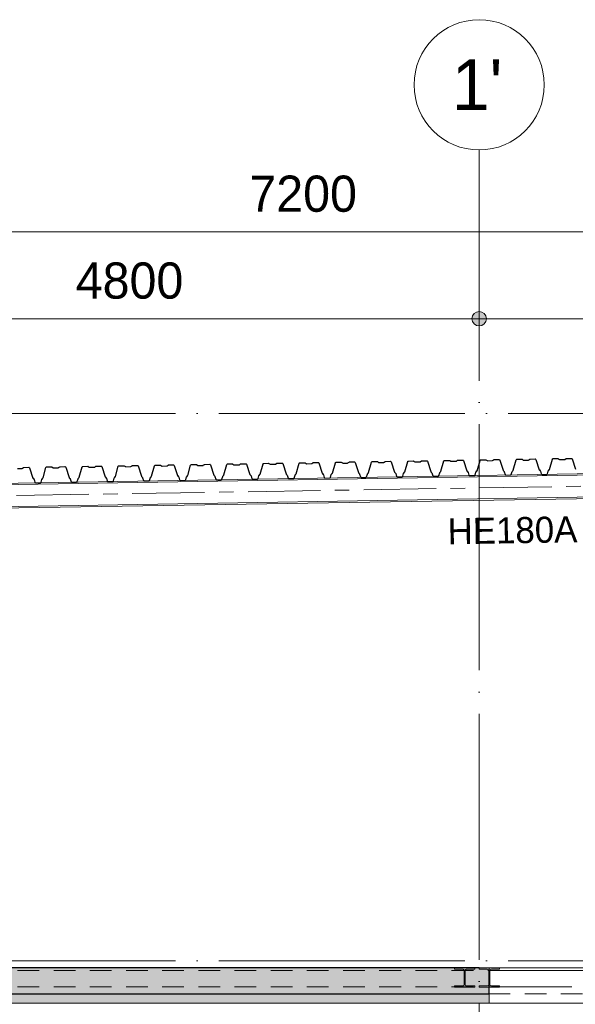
# Model space of a CAD drawing. Header units: millimetres. Extents: x 4517 to 474157, y -4632 to 9900.
# Tile 41 of 114: x 237277 to 241117, y 3099 to 9900. Entities that reach past the tile are written whole.
import ezdxf

# ---------------------------------------------------------------- set-up
doc = ezdxf.new("R2010")
doc.units = ezdxf.units.MM
for name, pattern in [('WSP_hartlijn', [800, 500, -100, 100, -100]), ('WSP_hhidden', [250, 150, -100]), ('WSP_stramienlijn', [2000, 1700, -150, 0, -150])]:
    doc.linetypes.add(name, pattern=pattern)
for name, color, linetype, lineweight in [('00_algemeen - hartlijn', 7, 'WSP_hartlijn', 13), ('00_maatvoering', 8, 'Continuous', 13), ('00_maatvoering-100', 8, 'Continuous', 13), ('07_stramien', 4, 'Continuous', 13), ('07_stramien - levels', 7, 'Continuous', 13), ('23_vloeren', 2, 'Continuous', 18), ('23_vloeren - hatch', 1, 'Continuous', 18), ('23_vloeren -cut-', 3, 'Continuous', 25), ('28_hoofddraagconstructies - kolommen en liggers', 1, 'Continuous', 13), ('28_hoofddraagconstructies - kolommen en liggers - staal', 1, 'Continuous', 13), ('28_hoofddraagconstructies - kolommen en liggers - staal -cut-', 2, 'Continuous', 13), ('28_hoofddraagconstructies - tags', 7, 'Continuous', 18)]:
    doc.layers.add(name, color=color, linetype=linetype, lineweight=lineweight)
doc.styles.add('Revittext', font='txt', dxfattribs={"height": 250})
doc.styles.add('Revittext_1', font='txt', dxfattribs={"height": 180})
doc.styles.add('Revittext_2', font='txt', dxfattribs={"height": 350})
doc.dimstyles.new('WSP_25_-_transparant', dxfattribs={"dimscale": 304.8, "dimtxt": 252.223969, "dimasz": 1.312336, "dimexe": 0.656168, "dimexo": 0.0625, "dimgap": 0.213255, "dimtad": 1, "dimdec": 0, "dimzin": 0, "dimdsep": 46, "dimtxsty": 'Revittext', "dimblk1": 'DOTSMALL', "dimblk2": 'DOTSMALL', "dimsah": 1, "dimcen": 0.09, "dimdle": 0.656168, "dimazin": 0, "dimtfac": 1, "dimtdec": 4, "dimtix": 1, "dimtmove": 0, "dimatfit": 3, "dimfxl": 0.656168, "dimfxlon": 1, "dimtvp": 1, "dimtolj": 1, "dimtzin": 0, "dimarcsym": 2})

# ---------------------------------------------------------------- blocks, each defined once
blk = doc.blocks.new('Floors 6 - Floors 6-1343422-as E')
at = {"layer": '23_vloeren - hatch', "linetype": 'WSP_hhidden', "lineweight": 13}
blk.add_hatch(color=256, dxfattribs=at).paths.add_polyline_path([(5180.5, 3107.5), (9870, 3107.5), (9870, 3170), (2780, 3170), (2780, 3107.5), (5076.6, 3107.5)])
at = {"layer": '23_vloeren'}
for p, q in [((2780, 3107.5), (2780, 3170)), ((2860, 3170), (2780, 3170)), ((9870, 3170), (9870, 3107.5)), ((9870, 3107.5), (2780, 3107.5))]:
    blk.add_line(p, q, dxfattribs=at)
blk = doc.blocks.new('28_WSP_SF_staal - HE v21-0 - HE180A-1334711-as E')
at = {"layer": '00_algemeen - hartlijn'}
blk.add_line((5003, 6586.9), (12170, 6704.8), dxfattribs=at)
blk = doc.blocks.new('28_WSP_SF_staal - HE v21-0 - HE260B S355-1384947-as E')
at = {"layer": '00_algemeen - hartlijn'}
blk.add_line((9940, 3220), (16996.8, 3220), dxfattribs=at)
at = {"layer": '28_hoofddraagconstructies - kolommen en liggers', "linetype": 'WSP_hhidden'}
blk.add_line((2860, 3220), (9940, 3220), dxfattribs=at)
blk = doc.blocks.new('Floors 4 - Floors 4-1342340-as E')
at = {"layer": '23_vloeren', "linetype": 'WSP_hhidden', "lineweight": 13}
for p, q in [((13265, 3170), (9870, 3170)), ((13265, 3170), (13265, 3131.5)), ((13265, 3131.5), (13265, 3107.5))]:
    blk.add_line(p, q, dxfattribs=at)
blk = doc.blocks.new('Grid - Stramienbol 9_0mm-3500-as E')
at = {"layer": '07_stramien'}
blk.add_circle((5000, 9450), 450, dxfattribs=at)
blk = doc.blocks.new('DIMBLOCK68-as E')
at = {"layer": '00_maatvoering-100'}
h = blk.add_hatch(color=256, dxfattribs=at)
edge = h.paths.add_edge_path()
edge.add_arc((235652.3, 8434.4), 50, 0, 360)
h = blk.add_hatch(color=256, dxfattribs=at)
edge = h.paths.add_edge_path()
edge.add_arc((242852.3, 8434.4), 50, 0, 360)
for p, q in [((235652.3, 8634.4), (235652.3, 8234.4)), ((235652.3, 8434.4), (235652.3, 8634.4)), ((242852.3, 8634.4), (242852.3, 8234.4)), ((242852.3, 8434.4), (242852.3, 8634.4)), ((235652.3, 8434.4), (242852.3, 8434.4))]:
    blk.add_line(p, q, dxfattribs=at)
for centre in [(235652.3, 8434.4), (242852.3, 8434.4)]:
    blk.add_circle(centre, 50, dxfattribs=at)
at = {"layer": '00_maatvoering-100', "color": 0, "insert": (238864.2, 8823.2), "char_height": 250, "width": 931.288, "attachment_point": 1, "line_spacing_factor": 0.931288, "style": 'Revittext'}
blk.add_mtext('7200', dxfattribs=at)
blk = doc.blocks.new('_DotSmall')
at = {"color": 0, "linetype": 'ByBlock', "const_width": 0.5}
blk.add_lwpolyline([(-0.0625, 0, 1), (0.0625, 0, 1)], format="xyb", close=True, dxfattribs=at)
blk = doc.blocks.new('DIMBLOCK79-as E')
at = {"layer": '00_maatvoering-100'}
h = blk.add_hatch(color=256, dxfattribs=at)
edge = h.paths.add_edge_path()
edge.add_arc((235652.3, 7834.4), 50, 0, 360)
h = blk.add_hatch(color=256, dxfattribs=at)
edge = h.paths.add_edge_path()
edge.add_arc((240452.3, 7834.4), 50, 0, 360)
for p, q in [((235652.3, 8034.4), (235652.3, 7634.4)), ((235652.3, 7834.4), (235652.3, 8034.4)), ((240452.3, 8034.4), (240452.3, 7634.4)), ((240452.3, 7834.4), (240452.3, 8034.4)), ((235452.3, 7834.4), (240452.3, 7834.4))]:
    blk.add_line(p, q, dxfattribs=at)
for centre in [(235652.3, 7834.4), (240452.3, 7834.4)]:
    blk.add_circle(centre, 50, dxfattribs=at)
at = {"layer": '00_maatvoering-100', "color": 0, "insert": (237664.2, 8223.2), "char_height": 250, "width": 931.288, "attachment_point": 1, "line_spacing_factor": 0.931288, "style": 'Revittext'}
blk.add_mtext('4800', dxfattribs=at)
blk = doc.blocks.new('DIMBLOCK80-as E')
at = {"layer": '00_maatvoering-100'}
h = blk.add_hatch(color=256, dxfattribs=at)
edge = h.paths.add_edge_path()
edge.add_arc((240452.3, 7834.4), 50, 0, 360)
h = blk.add_hatch(color=256, dxfattribs=at)
edge = h.paths.add_edge_path()
edge.add_arc((242852.3, 7834.4), 50, 0, 360)
for p, q in [((240452.3, 8034.4), (240452.3, 7634.4)), ((240452.3, 7834.4), (240452.3, 8034.4)), ((242852.3, 8034.4), (242852.3, 7634.4)), ((242852.3, 7834.4), (242852.3, 8034.4)), ((240452.3, 7834.4), (243052.3, 7834.4))]:
    blk.add_line(p, q, dxfattribs=at)
for centre in [(240452.3, 7834.4), (242852.3, 7834.4)]:
    blk.add_circle(centre, 50, dxfattribs=at)
at = {"layer": '00_maatvoering-100', "color": 0, "insert": (241264.2, 8223.2), "char_height": 250, "width": 931.288, "attachment_point": 1, "line_spacing_factor": 0.931288, "style": 'Revittext'}
blk.add_mtext('2400', dxfattribs=at)

msp = doc.modelspace()

# ---------------------------------------------------------------- hatches: boundary and pattern name
at = {"layer": '23_vloeren - hatch'}
h = msp.add_hatch(color=256, dxfattribs=at)
h.paths.add_polyline_path([(247994.7, 3170), (259572.3, 3170), (259572.3, 3350), (247752.3, 3350), (247752.3, 3340), (247673.5, 3340), (247660.4, 3333.9), (247655.5, 3322), (247655.5, 3188), (247660.8, 3175.3), (247673.5, 3170), (247786.8, 3170)])
h.paths.add_polyline_path([(233649.9, 3170), (240522.3, 3170), (240522.3, 3217), (240452.3, 3217), (240452.3, 3225.5), (240507.5, 3225.5), (240516, 3229), (240519.5, 3239.6), (240519.5, 3329.5), (240516, 3338), (240507.5, 3341.5), (240452.3, 3341.5), (240452.3, 3350), (233512.3, 3350), (233512.3, 3170)])
at = {"layer": '28_hoofddraagconstructies - kolommen en liggers - staal'}
msp.add_hatch(color=256, dxfattribs=at).paths.add_polyline_path([(240592.3, 3217), (240592.3, 3225.5), (240537, 3225.5), (240528.5, 3229), (240525, 3239.6), (240525, 3329.5), (240528.5, 3338), (240537, 3341.5), (240592.3, 3341.5), (240592.3, 3350), (240452.3, 3350), (240452.3, 3341.5), (240507.5, 3341.5), (240516, 3338), (240519.5, 3329.5), (240519.5, 3237.5), (240516, 3229), (240507.5, 3225.5), (240452.3, 3225.5), (240452.3, 3217), (240522.3, 3217)])

# ---------------------------------------------------------------- linework, layer by layer
at = {"layer": '07_stramien', "linetype": 'WSP_stramienlijn'}
msp.add_line((240452.3, -4594.5), (240452.3, 9000), dxfattribs=at)
at = {"layer": '07_stramien - levels', "linetype": 'WSP_stramienlijn'}
for p, q in [((228652.3, 7180), (285868.6, 7180)), ((228652.3, 3400), (285868.6, 3400))]:
    msp.add_line(p, q, dxfattribs=at)
at = {"layer": '23_vloeren'}
for p, q in [((240452.3, 3341.5), (240452.3, 3350)), ((240507.5, 3341.5), (240452.3, 3341.5)), ((240519.5, 3237.5), (240519.5, 3329.5)), ((240452.3, 3217), (240452.3, 3225.5)), ((240452.3, 3225.5), (240507.5, 3225.5)), ((240522.3, 3217), (240452.3, 3217))]:
    msp.add_line(p, q, dxfattribs=at)
at = {"layer": '23_vloeren', "linetype": 'WSP_hhidden', "lineweight": 13}
msp.add_line((240522.3, 3217), (240522.3, 3350), dxfattribs=at)
at = {"layer": '23_vloeren'}
for centre, start, end in [((240507.5, 3329.5), 0, 90), ((240507.5, 3237.5), 270, 360)]:
    msp.add_arc(centre, 12, start, end, dxfattribs=at)
at = {"layer": '23_vloeren -cut-'}
for p, q in [((241054.4, 6869.2), (241055.8, 6869.5)), ((241055.8, 6869.5), (241089.7, 6870)), ((241089.7, 6870), (241092.7, 6869.1)), ((237294.4, 6801), (237295.7, 6801.6)), ((237295.7, 6801.6), (237303.6, 6807.1)), ((237303.6, 6807.1), (237304.9, 6807.7)), ((237304.9, 6807.7), (237306.3, 6807.9)), ((237306.3, 6807.9), (237340.2, 6808.5)), ((237340.2, 6808.5), (237343.2, 6807.6)), ((237343.2, 6807.6), (237345, 6805)), ((237345, 6805), (237368, 6734.2)), ((237438.1, 6735.3), (237458.7, 6806.9)), ((237458.7, 6806.9), (237460.4, 6809.5)), ((237460.4, 6809.5), (237463.4, 6810.5)), ((237463.4, 6810.5), (237497.2, 6811.1)), ((237497.2, 6811.1), (237498.7, 6810.9)), ((237498.7, 6810.9), (237500, 6810.3)), ((237500, 6810.3), (237508.1, 6805.1)), ((237508.1, 6805.1), (237509.4, 6804.5)), ((237509.4, 6804.5), (237510.9, 6804.3)), ((237510.9, 6804.3), (237542.9, 6804.8)), ((237542.9, 6804.8), (237544.3, 6805.1)), ((237544.3, 6805.1), (237545.7, 6805.7)), ((237545.7, 6805.7), (237553.5, 6811.2)), ((237553.5, 6811.2), (237554.9, 6811.8)), ((237554.9, 6811.8), (237556.3, 6812.1)), ((237556.3, 6812.1), (237590.1, 6812.6)), ((237590.1, 6812.6), (237593.1, 6811.7)), ((237593.1, 6811.7), (237595, 6809.1)), ((237595, 6809.1), (237617.9, 6738.3)), ((237688, 6739.4), (237708.6, 6811)), ((237708.6, 6811), (237710.4, 6813.6)), ((237710.4, 6813.6), (237713.4, 6814.6)), ((237713.4, 6814.6), (237747.2, 6815.2)), ((237747.2, 6815.2), (237748.6, 6815)), ((237748.6, 6815), (237750, 6814.4)), ((237750, 6814.4), (237758, 6809.2)), ((237758, 6809.2), (237759.4, 6808.6)), ((237759.4, 6808.6), (237760.8, 6808.4)), ((237760.8, 6808.4), (237792.9, 6809)), ((237792.9, 6809), (237794.3, 6809.2)), ((237794.3, 6809.2), (237795.6, 6809.8)), ((237795.6, 6809.8), (237803.5, 6815.3)), ((237803.5, 6815.3), (237804.8, 6815.9)), ((237804.8, 6815.9), (237806.3, 6816.2)), ((237806.3, 6816.2), (237840.1, 6816.7)), ((237840.1, 6816.7), (237843.1, 6815.8)), ((237843.1, 6815.8), (237844.9, 6813.2)), ((237844.9, 6813.2), (237867.9, 6742.4)), ((237938, 6743.5), (237958.6, 6815.1)), ((237958.6, 6815.1), (237960.4, 6817.7)), ((237960.4, 6817.7), (237963.3, 6818.7)), ((237963.3, 6818.7), (237997.2, 6819.3)), ((237997.2, 6819.3), (237998.6, 6819.1)), ((237998.6, 6819.1), (237999.9, 6818.5)), ((237999.9, 6818.5), (238008, 6813.3)), ((238008, 6813.3), (238009.3, 6812.7)), ((238009.3, 6812.7), (238010.8, 6812.5)), ((238010.8, 6812.5), (238042.8, 6813.1)), ((238042.8, 6813.1), (238044.3, 6813.3)), ((238044.3, 6813.3), (238045.6, 6813.9)), ((238045.6, 6813.9), (238053.5, 6819.4)), ((238053.5, 6819.4), (238054.8, 6820)), ((238054.8, 6820), (238056.2, 6820.3)), ((238056.2, 6820.3), (238090.1, 6820.8)), ((238090.1, 6820.8), (238093.1, 6819.9)), ((238093.1, 6819.9), (238094.9, 6817.3)), ((238094.9, 6817.3), (238117.9, 6746.5)), ((238187.9, 6747.6), (238208.6, 6819.2)), ((238208.6, 6819.2), (238210.3, 6821.8)), ((238210.3, 6821.8), (238213.3, 6822.8)), ((238213.3, 6822.8), (238247.1, 6823.4)), ((238247.1, 6823.4), (238248.6, 6823.2)), ((238248.6, 6823.2), (238249.9, 6822.6)), ((238249.9, 6822.6), (238258, 6817.4)), ((238258, 6817.4), (238259.3, 6816.8)), ((238259.3, 6816.8), (238260.8, 6816.6)), ((238260.8, 6816.6), (238292.8, 6817.2)), ((238292.8, 6817.2), (238294.2, 6817.4)), ((238294.2, 6817.4), (238295.6, 6818)), ((238295.6, 6818), (238303.4, 6823.5)), ((238303.4, 6823.5), (238304.8, 6824.1)), ((238304.8, 6824.1), (238306.2, 6824.4)), ((238306.2, 6824.4), (238340, 6824.9)), ((238340, 6824.9), (238343, 6824)), ((238343, 6824), (238344.9, 6821.5)), ((238344.9, 6821.5), (238367.8, 6750.6)), ((238437.9, 6751.7), (238458.5, 6823.3)), ((238458.5, 6823.3), (238460.3, 6825.9)), ((238460.3, 6825.9), (238463.3, 6826.9)), ((238463.3, 6826.9), (238497.1, 6827.5)), ((238497.1, 6827.5), (238498.5, 6827.3)), ((238498.5, 6827.3), (238499.9, 6826.7)), ((238499.9, 6826.7), (238507.9, 6821.5)), ((238507.9, 6821.5), (238509.3, 6820.9)), ((238509.3, 6820.9), (238510.7, 6820.7)), ((238510.7, 6820.7), (238542.8, 6821.3)), ((238542.8, 6821.3), (238544.2, 6821.5)), ((238544.2, 6821.5), (238545.5, 6822.1)), ((238545.5, 6822.1), (238553.4, 6827.6)), ((238553.4, 6827.6), (238554.7, 6828.2)), ((238554.7, 6828.2), (238556.2, 6828.5)), ((238556.2, 6828.5), (238590, 6829)), ((238590, 6829), (238593, 6828.1)), ((238593, 6828.1), (238594.8, 6825.6)), ((238594.8, 6825.6), (238617.8, 6754.7)), ((238687.9, 6755.8), (238708.5, 6827.4)), ((238708.5, 6827.4), (238710.3, 6830)), ((238710.3, 6830), (238713.2, 6831)), ((238713.2, 6831), (238747.1, 6831.6)), ((238747.1, 6831.6), (238748.5, 6831.4)), ((238748.5, 6831.4), (238749.8, 6830.8)), ((238749.8, 6830.8), (238757.9, 6825.6)), ((238757.9, 6825.6), (238759.2, 6825)), ((238759.2, 6825), (238760.7, 6824.8)), ((238760.7, 6824.8), (238792.7, 6825.4)), ((238792.7, 6825.4), (238794.2, 6825.6)), ((238794.2, 6825.6), (238795.5, 6826.2)), ((238795.5, 6826.2), (238803.4, 6831.7)), ((238803.4, 6831.7), (238804.7, 6832.3)), ((238804.7, 6832.3), (238806.1, 6832.6)), ((238806.1, 6832.6), (238840, 6833.1)), ((238840, 6833.1), (238843, 6832.2)), ((238843, 6832.2), (238844.8, 6829.7)), ((238844.8, 6829.7), (238867.8, 6758.8)), ((238937.8, 6759.9), (238958.5, 6831.5)), ((238958.5, 6831.5), (238960.2, 6834.1)), ((238960.2, 6834.1), (238963.2, 6835.1)), ((238963.2, 6835.1), (238997, 6835.7)), ((238997, 6835.7), (238998.5, 6835.5)), ((238998.5, 6835.5), (238999.8, 6834.9)), ((238999.8, 6834.9), (239007.9, 6829.7)), ((239007.9, 6829.7), (239009.2, 6829.1)), ((239009.2, 6829.1), (239010.6, 6828.9)), ((239010.6, 6828.9), (239042.7, 6829.5)), ((239042.7, 6829.5), (239044.1, 6829.7)), ((239044.1, 6829.7), (239045.5, 6830.3)), ((239045.5, 6830.3), (239053.3, 6835.8)), ((239053.3, 6835.8), (239054.7, 6836.4)), ((239054.7, 6836.4), (239056.1, 6836.7)), ((239056.1, 6836.7), (239089.9, 6837.2)), ((239089.9, 6837.2), (239092.9, 6836.3)), ((239092.9, 6836.3), (239094.8, 6833.8)), ((239094.8, 6833.8), (239117.7, 6762.9)), ((239187.8, 6764), (239208.4, 6835.6)), ((239208.4, 6835.6), (239210.2, 6838.2)), ((239210.2, 6838.2), (239213.2, 6839.2)), ((239213.2, 6839.2), (239247, 6839.8)), ((239247, 6839.8), (239248.4, 6839.6)), ((239248.4, 6839.6), (239249.8, 6839)), ((239249.8, 6839), (239257.8, 6833.8)), ((239257.8, 6833.8), (239259.2, 6833.2)), ((239259.2, 6833.2), (239260.6, 6833)), ((239260.6, 6833), (239292.7, 6833.6)), ((239292.7, 6833.6), (239294.1, 6833.8)), ((239294.1, 6833.8), (239295.4, 6834.4)), ((239295.4, 6834.4), (239303.3, 6839.9)), ((239303.3, 6839.9), (239304.6, 6840.5)), ((239304.6, 6840.5), (239306.1, 6840.8)), ((239306.1, 6840.8), (239339.9, 6841.3)), ((239339.9, 6841.3), (239342.9, 6840.4)), ((239342.9, 6840.4), (239344.7, 6837.9)), ((239344.7, 6837.9), (239367.7, 6767)), ((239437.8, 6768.1), (239458.4, 6839.7)), ((239458.4, 6839.7), (239460.2, 6842.3)), ((239460.2, 6842.3), (239463.1, 6843.3)), ((239463.1, 6843.3), (239497, 6843.9)), ((239497, 6843.9), (239498.4, 6843.7)), ((239498.4, 6843.7), (239499.7, 6843.1)), ((239499.7, 6843.1), (239507.8, 6837.9)), ((239507.8, 6837.9), (239509.1, 6837.3)), ((239509.1, 6837.3), (239510.6, 6837.1)), ((239510.6, 6837.1), (239542.6, 6837.7)), ((239542.6, 6837.7), (239544.1, 6837.9)), ((239544.1, 6837.9), (239545.4, 6838.5)), ((239545.4, 6838.5), (239553.3, 6844)), ((239553.3, 6844), (239554.6, 6844.6)), ((239554.6, 6844.6), (239556, 6844.9)), ((239556, 6844.9), (239589.9, 6845.4)), ((239589.9, 6845.4), (239592.9, 6844.5)), ((239592.9, 6844.5), (239594.7, 6842)), ((239594.7, 6842), (239617.7, 6771.1)), ((239687.7, 6772.2), (239708.4, 6843.8)), ((239708.4, 6843.8), (239710.1, 6846.4)), ((239710.1, 6846.4), (239713.1, 6847.4)), ((239713.1, 6847.4), (239746.9, 6848)), ((239746.9, 6848), (239748.4, 6847.8)), ((239748.4, 6847.8), (239749.7, 6847.2)), ((239749.7, 6847.2), (239757.8, 6842)), ((239757.8, 6842), (239759.1, 6841.4)), ((239759.1, 6841.4), (239760.5, 6841.2)), ((239760.5, 6841.2), (239792.6, 6841.8)), ((239792.6, 6841.8), (239794, 6842)), ((239794, 6842), (239795.4, 6842.6)), ((239795.4, 6842.6), (239803.2, 6848.1)), ((239803.2, 6848.1), (239804.5, 6848.7)), ((239804.5, 6848.7), (239806, 6849)), ((239806, 6849), (239839.8, 6849.5)), ((239839.8, 6849.5), (239842.8, 6848.6)), ((239842.8, 6848.6), (239844.7, 6846.1)), ((239844.7, 6846.1), (239867.6, 6775.2)), ((239937.7, 6776.3), (239958.3, 6847.9)), ((239958.3, 6847.9), (239960.1, 6850.5)), ((239960.1, 6850.5), (239963.1, 6851.5)), ((239963.1, 6851.5), (239996.9, 6852.1)), ((239996.9, 6852.1), (239998.3, 6851.9)), ((239998.3, 6851.9), (239999.7, 6851.3)), ((239999.7, 6851.3), (240007.7, 6846.1)), ((240007.7, 6846.1), (240009.1, 6845.5)), ((240009.1, 6845.5), (240010.5, 6845.3)), ((240010.5, 6845.3), (240042.6, 6845.9)), ((240042.6, 6845.9), (240044, 6846.1)), ((240044, 6846.1), (240045.3, 6846.7)), ((240045.3, 6846.7), (240053.2, 6852.2)), ((240053.2, 6852.2), (240054.5, 6852.8)), ((240054.5, 6852.8), (240056, 6853.1)), ((240056, 6853.1), (240089.8, 6853.6)), ((240089.8, 6853.6), (240092.8, 6852.7)), ((240092.8, 6852.7), (240094.6, 6850.2)), ((240094.6, 6850.2), (240117.6, 6779.3)), ((240187.7, 6780.4), (240208.3, 6852)), ((240208.3, 6852), (240210.1, 6854.6)), ((240210.1, 6854.6), (240213, 6855.6)), ((240213, 6855.6), (240246.9, 6856.2)), ((240246.9, 6856.2), (240248.3, 6856)), ((240248.3, 6856), (240249.6, 6855.4)), ((240249.6, 6855.4), (240257.7, 6850.2)), ((240257.7, 6850.2), (240259, 6849.6)), ((240259, 6849.6), (240260.5, 6849.4)), ((240260.5, 6849.4), (240292.5, 6850)), ((240292.5, 6850), (240294, 6850.2)), ((240294, 6850.2), (240295.3, 6850.8)), ((240295.3, 6850.8), (240303.2, 6856.3)), ((240303.2, 6856.3), (240304.5, 6856.9)), ((240304.5, 6856.9), (240305.9, 6857.2)), ((240305.9, 6857.2), (240339.8, 6857.7)), ((240339.8, 6857.7), (240342.8, 6856.8)), ((240342.8, 6856.8), (240344.6, 6854.3)), ((240344.6, 6854.3), (240367.6, 6783.4)), ((240437.6, 6784.5), (240458.3, 6856.1)), ((240458.3, 6856.1), (240460, 6858.7)), ((240460, 6858.7), (240463, 6859.7)), ((240463, 6859.7), (240496.8, 6860.3)), ((240496.8, 6860.3), (240498.3, 6860.1)), ((240498.3, 6860.1), (240499.6, 6859.5)), ((240499.6, 6859.5), (240507.7, 6854.3)), ((240507.7, 6854.3), (240509, 6853.7)), ((240509, 6853.7), (240510.4, 6853.5)), ((240510.4, 6853.5), (240542.5, 6854.1)), ((240542.5, 6854.1), (240543.9, 6854.3)), ((240543.9, 6854.3), (240545.3, 6854.9)), ((240545.3, 6854.9), (240553.1, 6860.4)), ((240553.1, 6860.4), (240554.4, 6861)), ((240554.4, 6861), (240555.9, 6861.3)), ((240555.9, 6861.3), (240589.7, 6861.8)), ((240589.7, 6861.8), (240592.7, 6860.9)), ((240592.7, 6860.9), (240594.6, 6858.4)), ((240594.6, 6858.4), (240617.5, 6787.5)), ((240687.6, 6788.6), (240708.2, 6860.2)), ((240708.2, 6860.2), (240710, 6862.8)), ((240710, 6862.8), (240713, 6863.8)), ((240713, 6863.8), (240746.8, 6864.4)), ((240746.8, 6864.4), (240748.2, 6864.2)), ((240748.2, 6864.2), (240749.6, 6863.6)), ((240749.6, 6863.6), (240757.6, 6858.4)), ((240757.6, 6858.4), (240759, 6857.8)), ((240759, 6857.8), (240760.4, 6857.6)), ((240760.4, 6857.6), (240792.5, 6858.2)), ((240792.5, 6858.2), (240793.9, 6858.4)), ((240793.9, 6858.4), (240795.2, 6859)), ((240795.2, 6859), (240803.1, 6864.5)), ((240803.1, 6864.5), (240804.4, 6865.1)), ((240804.4, 6865.1), (240805.9, 6865.4)), ((240805.9, 6865.4), (240839.7, 6865.9)), ((240839.7, 6865.9), (240842.7, 6865)), ((240842.7, 6865), (240844.5, 6862.5)), ((240844.5, 6862.5), (240867.5, 6791.6)), ((240937.6, 6792.7), (240958.2, 6864.3)), ((240958.2, 6864.3), (240960, 6866.9)), ((240960, 6866.9), (240962.9, 6867.9)), ((240962.9, 6867.9), (240996.8, 6868.5)), ((240996.8, 6868.5), (240998.2, 6868.3)), ((240998.2, 6868.3), (240999.5, 6867.7)), ((240999.5, 6867.7), (241007.6, 6862.5)), ((241007.6, 6862.5), (241008.9, 6861.9)), ((241008.9, 6861.9), (241010.4, 6861.7)), ((241010.4, 6861.7), (241042.4, 6862.3)), ((241042.4, 6862.3), (241043.9, 6862.5)), ((241043.9, 6862.5), (241045.2, 6863.1)), ((241045.2, 6863.1), (241053.1, 6868.6)), ((241053.1, 6868.6), (241054.4, 6869.2)), ((241092.7, 6869.1), (241094.5, 6866.6)), ((241094.5, 6866.6), (241117.5, 6795.7)), ((237260.9, 6800.2), (237292.9, 6800.7)), ((237292.9, 6800.7), (237294.4, 6801)), ((237368, 6734.2), (237368.4, 6733.2)), ((237431.3, 6726.8), (237437, 6733.4)), ((237437, 6733.4), (237437.6, 6734.3)), ((237437.6, 6734.3), (237438.1, 6735.3)), ((237617.9, 6738.3), (237618.4, 6737.3)), ((237618.4, 6737.3), (237619, 6736.4)), ((237619, 6736.4), (237625, 6730)), ((237681.2, 6730.9), (237687, 6737.5)), ((237687, 6737.5), (237687.6, 6738.4)), ((237687.6, 6738.4), (237688, 6739.4)), ((237867.9, 6742.4), (237868.3, 6741.4)), ((237868.3, 6741.4), (237869, 6740.5)), ((237869, 6740.5), (237875, 6734.1)), ((237875, 6734.1), (237875.6, 6733.2)), ((237930.2, 6733.1), (237930.6, 6734.1)), ((237930.6, 6734.1), (237931.2, 6735)), ((237931.2, 6735), (237937, 6741.6)), ((237937, 6741.6), (237937.6, 6742.5)), ((237937.6, 6742.5), (237938, 6743.5)), ((238117.9, 6746.5), (238118.3, 6745.5)), ((238118.3, 6745.5), (238119, 6744.6)), ((238119, 6744.6), (238124.9, 6738.2)), ((238124.9, 6738.2), (238125.6, 6737.3)), ((238125.6, 6737.3), (238126, 6736.3)), ((238126, 6736.3), (238132.3, 6717)), ((238174.5, 6717.7), (238180.1, 6737.2)), ((238180.1, 6737.2), (238180.6, 6738.2)), ((238180.6, 6738.2), (238181.2, 6739.1)), ((238181.2, 6739.1), (238186.9, 6745.7)), ((238186.9, 6745.7), (238187.5, 6746.6)), ((238187.5, 6746.6), (238187.9, 6747.6)), ((238367.8, 6750.6), (238368.3, 6749.6)), ((238368.3, 6749.6), (238368.9, 6748.7)), ((238368.9, 6748.7), (238374.9, 6742.3)), ((238374.9, 6742.3), (238375.5, 6741.4)), ((238375.5, 6741.4), (238376, 6740.4)), ((238376, 6740.4), (238382.2, 6721.1)), ((238424.5, 6721.8), (238430.1, 6741.3)), ((238430.1, 6741.3), (238430.5, 6742.3)), ((238430.5, 6742.3), (238431.1, 6743.2)), ((238431.1, 6743.2), (238436.9, 6749.8)), ((238436.9, 6749.8), (238437.5, 6750.7)), ((238437.5, 6750.7), (238437.9, 6751.7)), ((238617.8, 6754.7), (238618.2, 6753.7)), ((238618.2, 6753.7), (238618.9, 6752.8)), ((238618.9, 6752.8), (238624.9, 6746.4)), ((238624.9, 6746.4), (238625.5, 6745.5)), ((238625.5, 6745.5), (238625.9, 6744.5)), ((238625.9, 6744.5), (238632.2, 6725.2)), ((238674.5, 6725.9), (238680.1, 6745.4)), ((238680.1, 6745.4), (238680.5, 6746.4)), ((238680.5, 6746.4), (238681.1, 6747.3)), ((238681.1, 6747.3), (238686.9, 6753.9)), ((238686.9, 6753.9), (238687.5, 6754.8)), ((238687.5, 6754.8), (238687.9, 6755.8)), ((238867.8, 6758.8), (238868.2, 6757.8)), ((238868.2, 6757.8), (238868.9, 6756.9)), ((238868.9, 6756.9), (238874.8, 6750.5)), ((238874.8, 6750.5), (238875.5, 6749.6)), ((238875.5, 6749.6), (238875.9, 6748.6)), ((238875.9, 6748.6), (238882.2, 6729.3)), ((238924.4, 6730), (238930, 6749.5)), ((238930, 6749.5), (238930.5, 6750.5)), ((238930.5, 6750.5), (238931.1, 6751.4)), ((238931.1, 6751.4), (238936.8, 6758)), ((238936.8, 6758), (238937.4, 6758.9)), ((238937.4, 6758.9), (238937.8, 6759.9)), ((239117.7, 6762.9), (239118.2, 6761.9)), ((239118.2, 6761.9), (239118.8, 6761)), ((239118.8, 6761), (239124.8, 6754.6)), ((239124.8, 6754.6), (239125.4, 6753.7)), ((239125.4, 6753.7), (239125.9, 6752.7)), ((239125.9, 6752.7), (239132.1, 6733.4)), ((239132.1, 6733.4), (239134, 6730.9)), ((239172.6, 6731.5), (239174.4, 6734.1)), ((239174.4, 6734.1), (239180, 6753.6)), ((239180, 6753.6), (239180.4, 6754.6)), ((239180.4, 6754.6), (239181, 6755.5)), ((239181, 6755.5), (239186.8, 6762.1)), ((239186.8, 6762.1), (239187.4, 6763)), ((239187.4, 6763), (239187.8, 6764)), ((239367.7, 6767), (239368.1, 6766)), ((239368.1, 6766), (239368.8, 6765.1)), ((239368.8, 6765.1), (239374.8, 6758.7)), ((239374.8, 6758.7), (239375.4, 6757.8)), ((239375.4, 6757.8), (239375.8, 6756.8)), ((239375.8, 6756.8), (239382.1, 6737.5)), ((239382.1, 6737.5), (239383.9, 6735)), ((239383.9, 6735), (239386.9, 6734.1)), ((239386.9, 6734.1), (239419.6, 6734.6)), ((239419.6, 6734.6), (239422.6, 6735.6)), ((239422.6, 6735.6), (239424.4, 6738.2)), ((239424.4, 6738.2), (239430, 6757.7)), ((239430, 6757.7), (239430.4, 6758.7)), ((239430.4, 6758.7), (239431, 6759.6)), ((239431, 6759.6), (239436.8, 6766.2)), ((239436.8, 6766.2), (239437.4, 6767.1)), ((239437.4, 6767.1), (239437.8, 6768.1)), ((239617.7, 6771.1), (239618.1, 6770.1)), ((239618.1, 6770.1), (239618.8, 6769.2)), ((239618.8, 6769.2), (239624.7, 6762.8)), ((239624.7, 6762.8), (239625.4, 6761.9)), ((239625.4, 6761.9), (239625.8, 6760.9)), ((239625.8, 6760.9), (239632.1, 6741.6)), ((239632.1, 6741.6), (239633.9, 6739.1)), ((239633.9, 6739.1), (239636.9, 6738.2)), ((239636.9, 6738.2), (239669.6, 6738.7)), ((239669.6, 6738.7), (239672.6, 6739.8)), ((239672.6, 6739.8), (239674.3, 6742.3)), ((239674.3, 6742.3), (239679.9, 6761.8)), ((239679.9, 6761.8), (239680.3, 6762.8)), ((239680.3, 6762.8), (239681, 6763.7)), ((239681, 6763.7), (239686.7, 6770.3)), ((239686.7, 6770.3), (239687.3, 6771.2)), ((239687.3, 6771.2), (239687.7, 6772.2)), ((239867.6, 6775.2), (239868.1, 6774.2)), ((239868.1, 6774.2), (239868.7, 6773.3)), ((239868.7, 6773.3), (239874.7, 6766.9)), ((239874.7, 6766.9), (239875.3, 6766)), ((239875.3, 6766), (239875.8, 6765)), ((239875.8, 6765), (239882, 6745.7)), ((239882, 6745.7), (239883.9, 6743.2)), ((239883.9, 6743.2), (239886.9, 6742.3)), ((239886.9, 6742.3), (239919.6, 6742.8)), ((239919.6, 6742.8), (239922.5, 6743.9)), ((239922.5, 6743.9), (239924.3, 6746.4)), ((239924.3, 6746.4), (239929.9, 6765.9)), ((239929.9, 6765.9), (239930.3, 6766.9)), ((239930.3, 6766.9), (239930.9, 6767.8)), ((239930.9, 6767.8), (239936.7, 6774.4)), ((239936.7, 6774.4), (239937.3, 6775.3)), ((239937.3, 6775.3), (239937.7, 6776.3)), ((240117.6, 6779.3), (240118, 6778.3)), ((240118, 6778.3), (240118.7, 6777.4)), ((240118.7, 6777.4), (240124.7, 6771)), ((240124.7, 6771), (240125.3, 6770.1)), ((240125.3, 6770.1), (240125.7, 6769.1)), ((240125.7, 6769.1), (240132, 6749.8)), ((240132, 6749.8), (240133.8, 6747.3)), ((240133.8, 6747.3), (240136.8, 6746.4)), ((240136.8, 6746.4), (240169.5, 6746.9)), ((240169.5, 6746.9), (240172.5, 6748)), ((240172.5, 6748), (240174.3, 6750.5)), ((240174.3, 6750.5), (240179.9, 6770)), ((240179.9, 6770), (240180.3, 6771)), ((240180.3, 6771), (240180.9, 6771.9)), ((240180.9, 6771.9), (240186.7, 6778.5)), ((240186.7, 6778.5), (240187.3, 6779.4)), ((240187.3, 6779.4), (240187.7, 6780.4)), ((240367.6, 6783.4), (240368, 6782.4)), ((240368, 6782.4), (240368.6, 6781.5)), ((240368.6, 6781.5), (240374.6, 6775.1)), ((240374.6, 6775.1), (240375.3, 6774.2)), ((240375.3, 6774.2), (240375.7, 6773.2)), ((240375.7, 6773.2), (240382, 6753.9)), ((240382, 6753.9), (240383.8, 6751.4)), ((240383.8, 6751.4), (240386.8, 6750.5)), ((240386.8, 6750.5), (240419.5, 6751)), ((240419.5, 6751), (240422.5, 6752.1)), ((240422.5, 6752.1), (240424.2, 6754.6)), ((240424.2, 6754.6), (240429.8, 6774.1)), ((240429.8, 6774.1), (240430.2, 6775.1)), ((240430.2, 6775.1), (240430.9, 6776)), ((240430.9, 6776), (240436.6, 6782.6)), ((240436.6, 6782.6), (240437.2, 6783.5)), ((240437.2, 6783.5), (240437.6, 6784.5)), ((240617.5, 6787.5), (240618, 6786.5)), ((240618, 6786.5), (240618.6, 6785.6)), ((240618.6, 6785.6), (240624.6, 6779.2)), ((240624.6, 6779.2), (240625.2, 6778.3)), ((240625.2, 6778.3), (240625.7, 6777.3)), ((240625.7, 6777.3), (240631.9, 6758)), ((240631.9, 6758), (240633.8, 6755.5)), ((240633.8, 6755.5), (240636.8, 6754.6)), ((240636.8, 6754.6), (240669.5, 6755.1)), ((240669.5, 6755.1), (240672.4, 6756.2)), ((240672.4, 6756.2), (240674.2, 6758.7)), ((240674.2, 6758.7), (240679.8, 6778.2)), ((240679.8, 6778.2), (240680.2, 6779.2)), ((240680.2, 6779.2), (240680.8, 6780.1)), ((240680.8, 6780.1), (240686.6, 6786.7)), ((240686.6, 6786.7), (240687.2, 6787.6)), ((240687.2, 6787.6), (240687.6, 6788.6)), ((240867.5, 6791.6), (240867.9, 6790.6)), ((240867.9, 6790.6), (240868.6, 6789.7)), ((240868.6, 6789.7), (240874.6, 6783.3)), ((240874.6, 6783.3), (240875.2, 6782.4)), ((240875.2, 6782.4), (240875.6, 6781.4)), ((240875.6, 6781.4), (240881.9, 6762.1)), ((240881.9, 6762.1), (240883.7, 6759.6)), ((240883.7, 6759.6), (240886.7, 6758.7)), ((240886.7, 6758.7), (240919.4, 6759.2)), ((240919.4, 6759.2), (240922.4, 6760.3)), ((240922.4, 6760.3), (240924.2, 6762.8)), ((240924.2, 6762.8), (240929.8, 6782.3)), ((240929.8, 6782.3), (240930.2, 6783.3)), ((240930.2, 6783.3), (240930.8, 6784.2)), ((240930.8, 6784.2), (240936.6, 6790.8)), ((240936.6, 6790.8), (240937.2, 6791.7)), ((240937.2, 6791.7), (240937.6, 6792.7)), ((237368.4, 6733.2), (237369.1, 6732.3)), ((237369.1, 6732.3), (237375, 6725.9)), ((237375, 6725.9), (237375.7, 6725)), ((237375.7, 6725), (237376.1, 6724)), ((237376.1, 6724), (237382.4, 6704.7)), ((237382.4, 6704.7), (237384.2, 6702.2)), ((237384.2, 6702.2), (237387.2, 6701.3)), ((237387.2, 6701.3), (237419.9, 6701.8)), ((237419.9, 6701.8), (237422.9, 6702.8)), ((237422.9, 6702.8), (237424.6, 6705.4)), ((237424.6, 6705.4), (237430.2, 6724.9)), ((237430.2, 6724.9), (237430.7, 6725.9)), ((237430.7, 6725.9), (237431.3, 6726.8)), ((237625, 6730), (237625.6, 6729.1)), ((237625.6, 6729.1), (237626.1, 6728.1)), ((237626.1, 6728.1), (237632.3, 6708.8)), ((237632.3, 6708.8), (237634.2, 6706.3)), ((237634.2, 6706.3), (237637.2, 6705.4)), ((237637.2, 6705.4), (237669.9, 6705.9)), ((237669.9, 6705.9), (237672.8, 6706.9)), ((237672.8, 6706.9), (237674.6, 6709.5)), ((237674.6, 6709.5), (237680.2, 6729)), ((237680.2, 6729), (237680.6, 6730)), ((237680.6, 6730), (237681.2, 6730.9)), ((237875.6, 6733.2), (237876, 6732.2)), ((237876, 6732.2), (237882.3, 6712.9)), ((237882.3, 6712.9), (237884.1, 6710.4)), ((237884.1, 6710.4), (237887.1, 6709.5)), ((237887.1, 6709.5), (237919.8, 6710)), ((237919.8, 6710), (237922.8, 6711)), ((237922.8, 6711), (237924.6, 6713.6)), ((237924.6, 6713.6), (237930.2, 6733.1)), ((238132.3, 6717), (238134.1, 6714.5)), ((238134.1, 6714.5), (238137.1, 6713.6)), ((238137.1, 6713.6), (238169.8, 6714.1)), ((238169.8, 6714.1), (238172.8, 6715.1)), ((238172.8, 6715.1), (238174.5, 6717.7)), ((238382.2, 6721.1), (238384.1, 6718.6)), ((238384.1, 6718.6), (238387.1, 6717.7)), ((238387.1, 6717.7), (238419.8, 6718.2)), ((238419.8, 6718.2), (238422.7, 6719.2)), ((238422.7, 6719.2), (238424.5, 6721.8)), ((238632.2, 6725.2), (238634, 6722.7)), ((238634, 6722.7), (238637, 6721.8)), ((238637, 6721.8), (238669.7, 6722.3)), ((238669.7, 6722.3), (238672.7, 6723.3)), ((238672.7, 6723.3), (238674.5, 6725.9)), ((238882.2, 6729.3), (238884, 6726.8)), ((238884, 6726.8), (238887, 6725.9)), ((238887, 6725.9), (238919.7, 6726.4)), ((238919.7, 6726.4), (238922.7, 6727.4)), ((238922.7, 6727.4), (238924.4, 6730)), ((239134, 6730.9), (239137, 6730)), ((239137, 6730), (239169.7, 6730.5)), ((239169.7, 6730.5), (239172.6, 6731.5)), ((240452.3, 3350), (233512.3, 3350)), ((240522.3, 3170), (240522.3, 3217)), ((233512.3, 3170), (240522.3, 3170))]:
    msp.add_line(p, q, dxfattribs=at)
at = {"layer": '28_hoofddraagconstructies - kolommen en liggers', "linetype": 'WSP_hhidden'}
for p, q in [((240282.3, 3350), (240282.3, 3341.5)), ((240282.3, 3341.5), (240337.5, 3341.5)), ((240367, 3341.5), (240422.3, 3341.5)), ((240422.3, 3341.5), (240422.3, 3350)), ((233512.3, 3332.5), (240522.3, 3332.5)), ((240349.5, 3329.5), (240349.5, 3237.5)), ((240355, 3237.5), (240355, 3329.5)), ((240522.3, 3332.5), (240526.2, 3332.5)), ((240337.5, 3225.5), (240282.3, 3225.5)), ((240282.3, 3225.5), (240282.3, 3217)), ((240282.3, 3217), (240422.3, 3217)), ((240422.3, 3225.5), (240367, 3225.5)), ((240422.3, 3217), (240422.3, 3225.5))]:
    msp.add_line(p, q, dxfattribs=at)
for centre, start, end in [((240337.5, 3329.5), 0, 90), ((240367, 3329.5), 90, 180), ((240337.5, 3237.5), 270, 0), ((240367, 3237.5), 180, 270)]:
    msp.add_arc(centre, 12, start, end, dxfattribs=at)
at = {"layer": '28_hoofddraagconstructies - kolommen en liggers - staal'}
for p, q in [((245386.1, 6832.5), (233691.3, 6640)), ((233812.3, 6632.5), (246452.4, 6840.5)), ((235655.3, 6510.8), (246454.9, 6688.5)), ((235656.5, 6501.4), (246455.1, 6679)), ((240452.3, 3350), (240452.3, 3341.5)), ((240452.3, 3341.5), (240507.5, 3341.5)), ((247552.3, 3350), (240592.3, 3350)), ((240519.5, 3329.5), (240519.5, 3237.5)), ((240526.3, 3332.5), (247644.7, 3332.5)), ((240507.5, 3225.5), (240452.3, 3225.5)), ((240452.3, 3225.5), (240452.3, 3217)), ((240452.3, 3217), (240522.3, 3217)), ((233352.3, 3107.5), (259732.3, 3107.5))]:
    msp.add_line(p, q, dxfattribs=at)
for centre, start, end in [((240507.5, 3329.5), 0, 90), ((240507.5, 3237.5), 270, 0)]:
    msp.add_arc(centre, 12, start, end, dxfattribs=at)
at = {"layer": '28_hoofddraagconstructies - kolommen en liggers - staal -cut-'}
for p, q in [((240592.3, 3350), (240452.3, 3350)), ((240537, 3341.5), (240592.3, 3341.5)), ((240592.3, 3341.5), (240592.3, 3350)), ((240525, 3237.5), (240525, 3329.5)), ((240522.3, 3217), (240592.3, 3217)), ((240592.3, 3225.5), (240537, 3225.5)), ((240592.3, 3217), (240592.3, 3225.5))]:
    msp.add_line(p, q, dxfattribs=at)
for centre, start, end in [((240537, 3329.5), 90, 180), ((240537, 3237.5), 180, 270)]:
    msp.add_arc(centre, 12, start, end, dxfattribs=at)

# ---------------------------------------------------------------- block references
at = {"layer": '07_stramien'}
msp.add_blockref('Grid - Stramienbol 9_0mm-3500-as E', (235452.3, 0), dxfattribs=at)
at = {"layer": '23_vloeren'}
msp.add_blockref('Floors 6 - Floors 6-1343422-as E', (230652.3, 0), dxfattribs=at)
at = {"layer": '23_vloeren', "linetype": 'WSP_hhidden', "lineweight": 13}
msp.add_blockref('Floors 4 - Floors 4-1342340-as E', (230652.3, 0), dxfattribs=at)
at = {"layer": '28_hoofddraagconstructies - kolommen en liggers', "linetype": 'WSP_hhidden'}
for name in ['28_WSP_SF_staal - HE v21-0 - HE180A-1334711-as E', '28_WSP_SF_staal - HE v21-0 - HE260B S355-1384947-as E']:
    msp.add_blockref(name, (230652.3, 0), dxfattribs=at)

# ---------------------------------------------------------------- texts
at = {"layer": '07_stramien', "insert": (240263.7, 9625.6), "char_height": 350, "width": 448.945, "attachment_point": 1, "style": 'Revittext_2'}
msp.add_mtext("1'", dxfattribs=at)
at = {"layer": '28_hoofddraagconstructies - tags', "lineweight": 13, "insert": (240232.9, 6455.8), "char_height": 180, "width": 1122.362, "attachment_point": 1, "rotation": 0.94258, "style": 'Revittext_1'}
msp.add_mtext('HE180A', dxfattribs=at)

# ---------------------------------------------------------------- dimensions: what is measured, and where the dimension line sits
at = {"layer": '00_maatvoering'}
for base, p1, p2, override, picture, middle in [((242852.3, 8434.4), (235652.3, 8634.4), (242852.3, 8634.4), {"dimpost": '<>', "dimfxl": 7200}, 'DIMBLOCK68-as E', (239252.3, 8627.1)), ((240452.3, 7834.4), (235652.3, 8034.4), (240452.3, 8034.4), {"dimpost": '<>', "dimfxl": 4800}, 'DIMBLOCK79-as E', (238052.3, 8027.1)), ((242852.3, 7834.4), (240452.3, 8034.4), (242852.3, 8034.4), {"dimpost": '<>', "dimfxl": 2400}, 'DIMBLOCK80-as E', (241652.3, 8027.1))]:
    dim = msp.add_linear_dim(base=base, p1=p1, p2=p2, dimstyle='WSP_25_-_transparant', override=override, dxfattribs=at)
    dim.commit()
    dim.dimension.update_dxf_attribs({"geometry": picture, "text_midpoint": middle})

doc.saveas('drawing.dxf')
